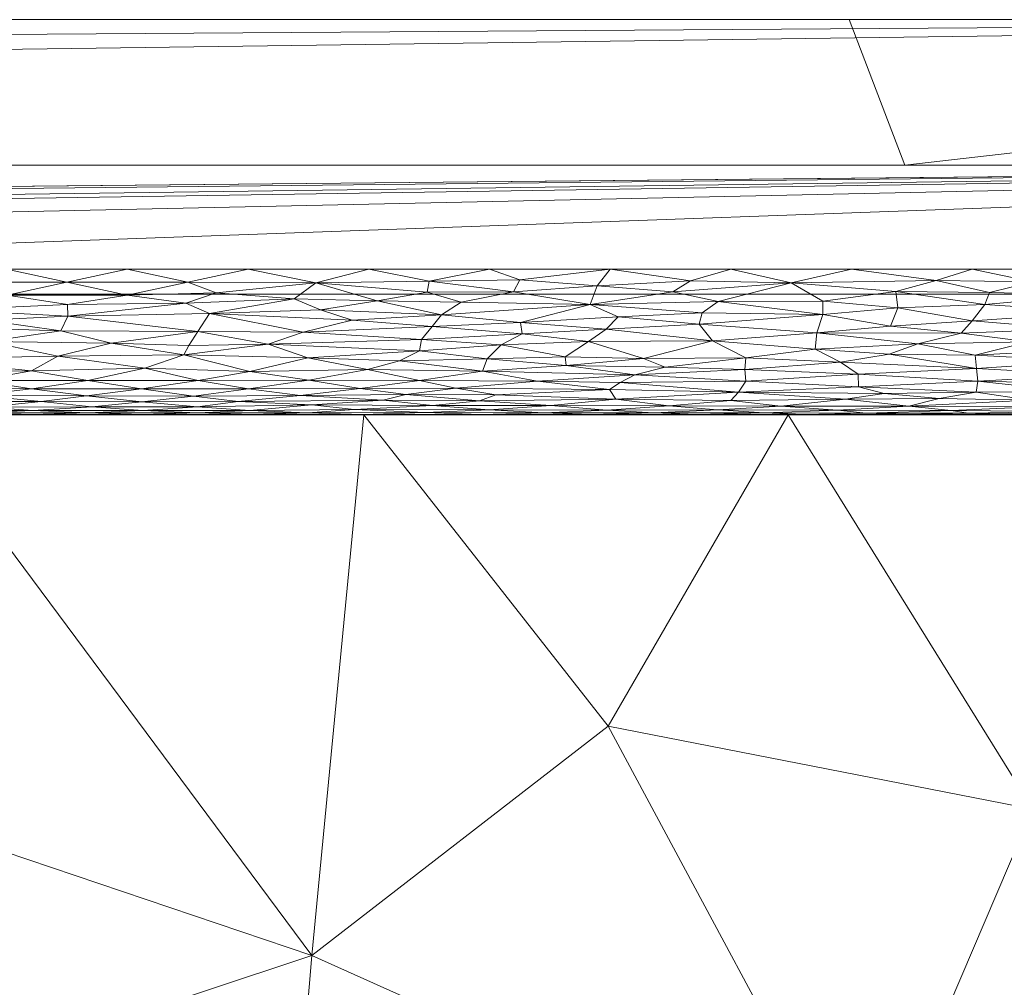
# Model space of a CAD drawing. Header units: millimetres. Extents: x -300 to 300, y 0 to 450.
# Tile 140 of 256: x -30 to -16, y 437 to 450. Entities that reach past the tile are written whole.
import ezdxf

# ---------------------------------------------------------------- set-up
doc = ezdxf.new("R2010")
doc.units = ezdxf.units.MM
doc.layers.add('A-GENM', color=13, linetype='Continuous')

# ---------------------------------------------------------------- blocks, each defined once
blk = doc.blocks.new('MODEL_CCAS0420-1080410R0 - MODEL_CCAS0420-1080410R0-453240-Preview')
at = {"layer": 'A-GENM', "lineweight": 9}
mesh = blk.add_polyface(dxfattribs=at)
corners = [(-296.159, -20, -110), (-295.657, -15.55, -110), (-294.177, -11.323, -110), (-291.793, -7.531, -110), (-288.625, -4.364, -110), (-284.831, -1.981, -110), (-280.602, -0.502, -110), (-276.147, 0, -110), (276.147, 0, -110), (280.596, -0.501, -110), (284.825, -1.978, -110), (288.619, -4.359, -110), (291.788, -7.525, -110), (294.174, -11.316, -110), (295.656, -15.545, -110), (296.159, -20, -110), (296.159, -426.171, -110), (295.658, -430.617, -110), (294.182, -434.842, -110), (291.802, -438.632, -110), (288.638, -441.797, -110), (284.848, -444.179, -110), (280.622, -445.657, -110), (276.171, -446.159, -110), (-276.171, -446.159, -110), (-280.617, -445.658, -110), (-284.842, -444.182, -110), (-288.632, -441.802, -110), (-291.797, -438.638, -110), (-294.179, -434.848, -110), (-295.657, -430.622, -110), (-296.159, -426.171, -110)]
mesh.append_faces([[corners[k] for k in face] for face in [(15, 12, 13, 14)]], dxfattribs={"vtx0": -1})
mesh.append_faces([[corners[k] for k in face] for face in [(16, 8, 15)]], dxfattribs={"vtx0": -1, "vtx1": -1})
mesh.append_faces([[corners[k] for k in face] for face in [(24, 31, 7, 8)]], dxfattribs={"vtx0": -1, "vtx1": -1, "vtx3": -1})
mesh.append_faces([[corners[k] for k in face] for face in [(31, 24, 25, 30), (18, 21, 22, 17), (17, 22, 23, 16)]], dxfattribs={"vtx0": -1, "vtx2": -1})
mesh.append_faces([[corners[k] for k in face] for face in [(0, 3, 4, 5), (0, 5, 6, 7)]], dxfattribs={"vtx0": -1, "vtx3": -1})
mesh.append_faces([[corners[k] for k in face] for face in [(28, 29, 27)]], dxfattribs={"vtx1": -1})
mesh.append_faces([[corners[k] for k in face] for face in [(25, 26, 30), (11, 12, 15, 10), (9, 10, 15, 8), (31, 0, 7)]], dxfattribs={"vtx1": -1, "vtx2": -1})
mesh.append_faces([[corners[k] for k in face] for face in [(23, 24, 8, 16)]], dxfattribs={"vtx1": -1, "vtx2": -1, "vtx3": -1})
mesh.append_faces([[corners[k] for k in face] for face in [(26, 27, 29, 30)]], dxfattribs={"vtx1": -1, "vtx3": -1})
mesh.append_faces([[corners[k] for k in face] for face in [(19, 20, 21, 18)]], dxfattribs={"vtx2": -1})
mesh.append_faces([[corners[k] for k in face] for face in [(0, 1, 2, 3)]], dxfattribs={"vtx3": -1})
mesh = blk.add_polyface(dxfattribs=at)
corners = [(-279.918, -2), (-292.651, -7.27), (-297.929, -20), (-297.929, -224.97), (-297.929, -429.94), (-292.661, -442.661), (-279.94, -447.929), (0, -447.929), (279.94, -447.929), (292.661, -442.661), (297.929, -429.94), (297.929, -224.97), (297.929, -20), (292.651, -7.27), (279.918, -2), (0, -2), (0, -3.5), (13.257, -3.5), (26.515, -3.5), (39.772, -3.5), (53.029, -3.5), (66.287, -3.5), (79.544, -3.5), (92.801, -3.5), (106.059, -3.5), (119.316, -3.5), (132.573, -3.5), (145.831, -3.5), (159.088, -3.5), (172.345, -3.5), (185.603, -3.5), (198.86, -3.5), (212.117, -3.5), (225.375, -3.5), (238.632, -3.5), (251.889, -3.5), (265.147, -3.5), (278.404, -3.5), (291.028, -7.487), (296.497, -19.511), (296.5, -32.769), (296.5, -46.026), (296.5, -59.283), (296.5, -72.541), (296.5, -85.798), (296.5, -99.055), (296.5, -112.313), (296.5, -125.57), (296.5, -138.827), (296.5, -152.085), (296.5, -165.342), (296.5, -178.599), (296.5, -191.857), (296.5, -205.114), (296.5, -218.371), (296.5, -231.629), (296.5, -244.886), (296.5, -258.143), (296.499, -271.401), (296.499, -284.658), (296.499, -297.915), (296.499, -311.173), (296.499, -324.43), (296.499, -337.687), (296.5, -350.945), (296.5, -364.202), (296.5, -377.459), (296.5, -390.717), (296.5, -403.974), (296.5, -417.231), (296.497, -430.489), (291.028, -442.513), (278.404, -446.5), (265.147, -446.5), (251.889, -446.5), (238.632, -446.5), (225.375, -446.5), (212.117, -446.5), (198.86, -446.5), (185.603, -446.5), (172.345, -446.5), (159.088, -446.5), (145.831, -446.5), (132.573, -446.5), (119.316, -446.5), (106.059, -446.5), (92.801, -446.5), (79.544, -446.5), (66.287, -446.5), (53.029, -446.5), (39.772, -446.5), (26.515, -446.5), (13.257, -446.5), (0, -446.5), (-12.926, -446.5), (-25.852, -446.5), (-38.777, -446.5), (-51.703, -446.5), (-64.629, -446.5), (-77.555, -446.5), (-90.48, -446.5), (-103.406, -446.5), (-116.332, -446.5), (-129.258, -446.5), (-142.183, -446.5), (-155.109, -446.5), (-168.035, -446.5), (-180.961, -446.5), (-193.887, -446.5), (-206.812, -446.5), (-219.738, -446.5), (-232.664, -446.5), (-245.59, -446.5), (-258.515, -446.5), (-271.441, -446.5), (-284.356, -445.968), (-294.544, -438.124), (-296.5, -425.35), (-296.5, -412.424), (-296.5, -399.498), (-296.5, -386.572), (-296.5, -373.646), (-296.5, -360.721), (-296.5, -347.795), (-296.499, -334.869), (-296.499, -321.943), (-296.499, -309.018), (-296.499, -296.092), (-296.499, -283.166), (-296.499, -270.24), (-296.5, -257.315), (-296.5, -244.389), (-296.5, -231.463), (-296.5, -218.537), (-296.5, -205.611), (-296.5, -192.686), (-296.5, -179.76), (-296.5, -166.834), (-296.5, -153.908), (-296.5, -140.983), (-296.5, -128.057), (-296.5, -115.131), (-296.5, -102.205), (-296.5, -89.28), (-296.5, -76.354), (-296.5, -63.428), (-296.5, -50.502), (-296.5, -37.576), (-296.5, -24.651), (-294.544, -11.876), (-284.356, -4.032), (-271.441, -3.5), (-258.515, -3.5), (-245.59, -3.5), (-232.664, -3.5), (-219.738, -3.5), (-206.812, -3.5), (-193.887, -3.5), (-180.961, -3.5), (-168.035, -3.5), (-155.109, -3.5), (-142.183, -3.5), (-129.258, -3.5), (-116.332, -3.5), (-103.406, -3.5), (-90.48, -3.5), (-77.555, -3.5), (-64.629, -3.5), (-51.703, -3.5), (-38.777, -3.5), (-25.852, -3.5), (-12.926, -3.5), (-294.538, -438.129), (-294.547, -438.108)]
mesh.append_faces([[corners[k] for k in face] for face in [(116, 172, 173)]])
mesh.append_faces([[corners[k] for k in face] for face in [(118, 4, 117), (6, 115, 5), (115, 6, 114), (7, 104, 6), (1, 150, 0), (151, 0, 150)]], dxfattribs={"vtx0": -1, "vtx1": -1})
mesh.append_faces([[corners[k] for k in face] for face in [(4, 124, 125), (7, 99, 100), (2, 148, 149), (149, 1, 2), (2, 141, 142), (0, 151, 152), (0, 160, 161, 15), (15, 165, 166), (15, 170, 171), (8, 81, 82, 7), (8, 72, 73), (11, 61, 62, 10), (12, 46, 47, 11), (38, 13, 14, 37), (13, 38, 39, 12)]], dxfattribs={"vtx0": -1, "vtx2": -1})
mesh.append_faces([[corners[k] for k in face] for face in [(4, 118, 119, 120), (4, 120, 121, 122), (3, 128, 129, 130), (3, 130, 131, 132), (3, 138, 139, 140), (0, 154, 155, 156), (0, 156, 157, 158), (15, 161, 162, 163), (15, 163, 164, 165), (8, 73, 74, 75), (7, 86, 87, 88), (7, 83, 84, 85), (10, 68, 69, 70), (11, 55, 56, 57), (14, 28, 29, 30), (14, 32, 33, 34), (15, 19, 20, 21), (12, 44, 45, 46), (11, 49, 50, 51), (11, 47, 48, 49), (12, 39, 40, 41)]], dxfattribs={"vtx0": -1, "vtx3": -1})
mesh.append_faces([[corners[k] for k in face] for face in [(123, 124, 4, 122), (127, 128, 3, 126), (113, 114, 6, 112), (111, 112, 6, 110), (109, 110, 6, 108), (107, 108, 6, 106), (96, 97, 7, 95), (105, 106, 6, 104), (103, 104, 7, 102), (101, 102, 7, 100), (98, 99, 7, 97), (94, 95, 7, 93), (135, 136, 3, 134), (137, 138, 3, 136), (133, 134, 3, 132), (145, 146, 2, 144), (147, 148, 2, 146), (143, 144, 2, 142), (149, 150, 1), (153, 154, 0, 152), (159, 160, 0, 158), (169, 170, 15, 168), (167, 168, 15, 166), (78, 79, 8, 77), (80, 81, 8, 79), (76, 77, 8, 75), (91, 92, 7, 90), (89, 90, 7, 88), (85, 86, 7), (82, 83, 7), (67, 68, 10, 66), (65, 66, 10, 64), (60, 61, 11, 59), (58, 59, 11, 57), (63, 64, 10, 62), (54, 55, 11, 53), (26, 27, 15, 25), (31, 32, 14, 30), (16, 17, 15, 171), (18, 19, 15, 17), (24, 25, 15, 23), (22, 23, 15, 21), (34, 35, 14), (52, 53, 11, 51), (36, 37, 14, 35), (42, 43, 12, 41), (43, 44, 12), (92, 93, 7)]], dxfattribs={"vtx1": -1, "vtx2": -1})
mesh.append_faces([[corners[k] for k in face] for face in [(3, 4, 125, 126), (2, 3, 140, 141), (71, 72, 8, 9), (70, 71, 9, 10), (27, 28, 14, 15)]], dxfattribs={"vtx1": -1, "vtx3": -1})
mesh.append_faces([[corners[k] for k in face] for face in [(4, 173, 117), (115, 172, 5)]], dxfattribs={"vtx2": -1})
mesh = blk.add_polyface(dxfattribs=at)
corners = [(15.743, -439.086, -17.778), (21.569, -440.226, -15.085), (18.052, -433.671, -30.56), (4.773, -440.306, -14.9), (0, -444.5, -5), (6.637, -444.5, -4.998), (0, -433.27, -31.509), (4.556, -430.333, -38.443), (0, -427.395, -45.376), (11.378, -427.542, -45.029), (14.708, -422.04, -58.018), (7.354, -422.04, -58.018), (13.617, -435.204, -26.941), (9.735, -440.121, -15.336), (18.22, -427.452, -45.241), (13.274, -444.5, -4.997), (19.099, -444.5, -4.995), (4.455, -436.207, -24.575), (0, -439.145, -17.641), (9.017, -433.543, -30.864), (0, -422.04, -58.018), (4.75, -425.825, -49.083), (14.042, -431.108, -36.612), (22.062, -422.039, -58.017)]
mesh.append_faces([[corners[k] for k in face] for face in [(6, 7, 8), (20, 21, 11), (4, 3, 18)]], dxfattribs={"vtx0": -1, "vtx1": -1})
mesh.append_faces([[corners[k] for k in face] for face in [(0, 1, 2), (12, 13, 0), (10, 9, 14), (12, 0, 2), (3, 13, 17), (0, 13, 15), (13, 19, 17), (7, 6, 17), (7, 21, 8), (19, 12, 22), (14, 9, 22), (19, 9, 7), (21, 9, 11), (9, 21, 7), (17, 18, 3), (7, 17, 19), (5, 13, 3), (16, 1, 0), (22, 12, 2), (13, 12, 19), (14, 22, 2), (19, 22, 9)]], dxfattribs={"vtx0": -1, "vtx1": -1, "vtx2": -1})
mesh.append_faces([[corners[k] for k in face] for face in [(3, 4, 5), (9, 10, 11), (0, 15, 16)]], dxfattribs={"vtx0": -1, "vtx2": -1})
mesh.append_faces([[corners[k] for k in face] for face in [(5, 15, 13), (6, 18, 17), (20, 8, 21), (23, 10, 14)]], dxfattribs={"vtx1": -1, "vtx2": -1})
mesh = blk.add_polyface(dxfattribs=at)
corners = [(33.767, -439.823, -16.033), (32.998, -434.63, -28.292), (25.64, -437.077, -22.517), (34.12, -427.46, -45.217), (38.22, -432.159, -34.124), (41.44, -428.05, -43.824), (39.083, -437.72, -20.996), (44.281, -435.03, -27.345), (29.04, -426.392, -47.74), (29.858, -430.788, -37.363), (37.386, -444.5, -4.99), (44.125, -422.038, -58.017), (36.771, -422.038, -58.017), (29.416, -422.039, -58.017), (25.089, -428.738, -42.203), (22.062, -422.039, -58.017), (18.22, -427.452, -45.241), (18.052, -433.671, -30.56), (25.985, -432.939, -32.285), (45.689, -440.097, -15.383), (43.617, -444.5, -4.989), (31.155, -444.5, -4.992), (24.924, -444.5, -4.994), (19.099, -444.5, -4.995), (21.569, -440.226, -15.085)]
mesh.append_faces([[corners[k] for k in face] for face in [(21, 2, 22), (15, 8, 13)]], dxfattribs={"vtx0": -1, "vtx1": -1})
mesh.append_faces([[corners[k] for k in face] for face in [(0, 1, 2), (3, 4, 5), (6, 7, 4), (8, 9, 3), (0, 10, 6), (5, 12, 3), (8, 3, 13), (5, 4, 7), (14, 15, 16), (17, 2, 18), (19, 6, 20), (9, 4, 3), (6, 4, 1), (0, 6, 1), (18, 1, 9), (2, 21, 0), (6, 19, 7), (2, 24, 22), (14, 16, 17), (14, 8, 15), (9, 8, 14), (18, 9, 14), (9, 1, 4), (17, 18, 14), (1, 18, 2), (17, 24, 2)]], dxfattribs={"vtx0": -1, "vtx1": -1, "vtx2": -1})
mesh.append_faces([[corners[k] for k in face] for face in [(5, 11, 12), (3, 12, 13), (6, 10, 20)]], dxfattribs={"vtx0": -1, "vtx2": -1})
mesh.append_faces([[corners[k] for k in face] for face in [(21, 10, 0), (23, 22, 24)]], dxfattribs={"vtx1": -1, "vtx2": -1})
mesh = blk.add_polyface(dxfattribs=at)
corners = [(31.155, -444.5, -4.992), (24.924, -444.5, -4.994), (30.233, -444.5, -2), (36.28, -444.5, -2), (93.465, -444.5, -4.99), (90.699, -444.5, -2), (96.746, -444.5, -2), (99.696, -444.5, -4.99), (112.158, -444.5, -5.006), (105.927, -444.5, -4.998), (108.839, -444.5, -2), (114.885, -444.5, -2), (6, -444.5, -4.998), (0, -444.5, -5), (0, -444.5, -3.5), (66.513, -444.5, -2), (72.559, -444.5, -2), (68.541, -444.5, -4.988), (24.186, -444.5, -2), (18.693, -444.5, -4.995), (18.14, -444.5, -2), (42.326, -444.5, -2), (48.373, -444.5, -2), (43.617, -444.5, -4.989), (37.386, -444.5, -4.99), (12.462, -444.5, -4.997), (12.093, -444.5, -2), (133.025, -444.5, -2), (139.072, -444.5, -2), (137.082, -444.5, -5.037), (130.851, -444.5, -5.029), (49.848, -444.5, -4.987), (54.419, -444.5, -2), (56.079, -444.5, -4.988), (0, -444.5, -2), (6.047, -444.5, -2), (102.792, -444.5, -2), (162.006, -444.5, -5.056), (155.775, -444.5, -5.054), (157.211, -444.5, -2), (163.258, -444.5, -2), (78.606, -444.5, -2), (84.652, -444.5, -2), (81.003, -444.5, -4.989), (74.772, -444.5, -4.989), (126.978, -444.5, -2), (124.62, -444.5, -5.021), (118.389, -444.5, -5.013), (120.932, -444.5, -2), (143.313, -444.5, -5.045), (145.118, -444.5, -2), (149.544, -444.5, -5.052), (87.234, -444.5, -4.989), (62.31, -444.5, -4.988), (60.466, -444.5, -2), (151.165, -444.5, -2)]
mesh.append_faces([[corners[k] for k in face] for face in [(15, 53, 54), (53, 15, 17), (52, 5, 4), (29, 28, 49), (39, 38, 55)]], dxfattribs={"vtx0": -1, "vtx1": -1})
mesh.append_faces([[corners[k] for k in face] for face in [(14, 35, 12)]], dxfattribs={"vtx0": -1, "vtx1": -1, "vtx2": -1})
mesh.append_faces([[corners[k] for k in face] for face in [(4, 5, 6, 7), (18, 1, 19, 20), (20, 19, 25, 26), (31, 22, 32, 33), (22, 31, 23), (1, 18, 2), (26, 25, 12, 35), (49, 28, 50, 51), (55, 38, 51, 50), (54, 53, 33, 32), (7, 6, 36), (48, 46, 47), (46, 48, 45)]], dxfattribs={"vtx0": -1, "vtx2": -1})
mesh.append_faces([[corners[k] for k in face] for face in [(15, 16, 17)]], dxfattribs={"vtx1": -1, "vtx2": -1})
mesh.append_faces([[corners[k] for k in face] for face in [(0, 1, 2, 3), (8, 9, 10, 11), (21, 22, 23, 24), (27, 28, 29, 30), (9, 7, 36, 10), (24, 0, 3, 21), (37, 38, 39, 40), (41, 42, 43, 44), (45, 27, 30, 46), (47, 8, 11, 48), (16, 41, 44, 17), (42, 5, 52, 43)]], dxfattribs={"vtx1": -1, "vtx3": -1})
mesh.append_faces([[corners[k] for k in face] for face in [(12, 13, 14), (14, 34, 35)]], dxfattribs={"vtx2": -1})
mesh = blk.add_polyface(dxfattribs=at)
corners = [(17.066, -446.347, -0.007), (15.743, -446.327, -0.009), (16.572, -446.5), (16.521, -444.81, -0.93), (15.21, -444.821, -0.914), (16.494, -444.962, -0.722), (15.002, -445.236, -0.452), (14.829, -445.41, -0.328), (16.533, -445.321, -0.388), (15.709, -444.611, -1.341), (15.784, -444.703, -1.122), (17.443, -444.618, -1.322), (14.915, -446.5), (14.557, -446.295, -0.012), (15.234, -445.681, -0.183), (14.806, -445.911, -0.095), (16.572, -445.79, -0.137), (17.025, -444.727, -1.075), (15.249, -444.545, -1.578), (16.861, -444.561, -1.507), (16.628, -444.522, -1.705), (14.241, -444.657, -1.222), (16.23, -444.505, -1.854), (17.483, -444.506, -1.846), (16.628, -444.5, -2), (14.821, -444.511, -1.79), (15.116, -444.5, -2), (16.723, -445.622, -0.21), (15.8, -445.502, -0.273), (14.722, -444.92, -0.773), (14.93, -445.051, -0.621), (16.515, -445.135, -0.539), (17.712, -445.332, -0.38), (17.32, -445.475, -0.288), (14.509, -444.737, -1.055), (16.398, -446.018, -0.064), (17.596, -445.971, -0.077), (17.696, -445.72, -0.166), (14.915, -446.149, -0.035), (14.201, -445.538, -0.253), (16.338, -446.182, -0.028), (17.621, -446.195, -0.026), (14.328, -444.589, -1.411)]
mesh.append_faces([[corners[k] for k in face] for face in [(26, 22, 24)]], dxfattribs={"vtx0": -1, "vtx1": -1})
mesh.append_faces([[corners[k] for k in face] for face in [(0, 1, 2), (3, 4, 5), (6, 7, 8), (9, 10, 11), (12, 1, 13), (14, 15, 16), (17, 11, 10), (18, 19, 20), (9, 11, 19), (9, 19, 18), (10, 9, 21), (22, 23, 24), (20, 25, 18), (10, 3, 17), (26, 25, 22), (22, 20, 23), (27, 28, 14), (25, 20, 22), (5, 29, 30), (31, 5, 30), (6, 31, 30), (8, 32, 31), (6, 8, 31), (33, 8, 28), (5, 4, 29), (10, 4, 3), (10, 34, 4), (28, 27, 33), (16, 15, 35), (16, 35, 36), (27, 16, 37), (16, 27, 14), (15, 38, 35), (28, 39, 14), (40, 38, 1), (35, 40, 41), (9, 18, 42), (40, 0, 41), (8, 7, 28), (38, 40, 35), (0, 40, 1)]], dxfattribs={"vtx0": -1, "vtx1": -1, "vtx2": -1})
mesh.append_faces([[corners[k] for k in face] for face in [(12, 2, 1)]], dxfattribs={"vtx1": -1, "vtx2": -1})
mesh = blk.add_polyface(dxfattribs=at)
corners = [(18.027, -444.525, -1.683), (16.628, -444.522, -1.705), (16.861, -444.561, -1.507), (18.896, -444.506, -1.838), (17.483, -444.506, -1.846), (17.443, -444.618, -1.322), (18.423, -444.566, -1.491), (16.494, -444.962, -0.722), (18.136, -444.884, -0.821), (16.521, -444.81, -0.93), (18.14, -445.059, -0.613), (16.515, -445.135, -0.539), (18.73, -445.402, -0.333), (17.32, -445.475, -0.288), (18.706, -445.628, -0.207), (17.066, -446.347, -0.007), (19.057, -446.314, -0.01), (17.621, -446.195, -0.026), (18.626, -445.879, -0.105), (18.622, -446.063, -0.053), (20.059, -446.057, -0.054), (18.14, -444.5, -2), (19.651, -444.5, -2), (19.423, -444.529, -1.658), (19.199, -444.619, -1.321), (18.314, -444.718, -1.093), (17.025, -444.727, -1.075), (17.784, -444.793, -0.958), (16.628, -444.5, -2), (19.78, -444.814, -0.924), (17.712, -445.332, -0.38), (19.683, -444.962, -0.721), (19.683, -445.284, -0.415), (18.383, -445.224, -0.462), (19.696, -445.124, -0.548), (16.723, -445.622, -0.21), (17.696, -445.72, -0.166), (18.229, -446.5), (17.596, -445.971, -0.077), (16.572, -445.79, -0.137), (19.886, -446.5), (16.572, -446.5), (16.533, -445.321, -0.388), (16.398, -446.018, -0.064)]
mesh.append_faces([[corners[k] for k in face] for face in [(21, 3, 22), (40, 16, 37)]], dxfattribs={"vtx0": -1, "vtx1": -1})
mesh.append_faces([[corners[k] for k in face] for face in [(0, 1, 2), (0, 3, 4), (2, 5, 6), (7, 8, 9), (10, 7, 11), (12, 13, 14), (15, 16, 17), (18, 19, 20), (4, 3, 21), (0, 6, 23), (6, 0, 2), (6, 5, 24), (24, 5, 25), (25, 26, 27), (0, 4, 1), (3, 0, 23), (10, 8, 7), (27, 29, 25), (30, 13, 12), (10, 31, 8), (12, 32, 33), (34, 10, 33), (11, 33, 10), (30, 12, 33), (35, 14, 13), (35, 36, 14), (16, 15, 37), (17, 19, 38), (38, 36, 39), (18, 14, 36), (27, 9, 8), (5, 26, 25), (9, 27, 26), (29, 27, 8), (11, 30, 33), (13, 30, 42), (38, 19, 18), (16, 19, 17), (38, 18, 36), (17, 38, 43)]], dxfattribs={"vtx0": -1, "vtx1": -1, "vtx2": -1})
mesh.append_faces([[corners[k] for k in face] for face in [(4, 21, 28), (15, 41, 37)]], dxfattribs={"vtx0": -1, "vtx2": -1})
mesh = blk.add_polyface(dxfattribs=at)
corners = [(19.886, -444.696, -1.137), (19.78, -444.814, -0.924), (21.464, -444.717, -1.093), (20.738, -444.623, -1.31), (21.587, -444.567, -1.485), (20.07, -444.568, -1.483), (19.199, -444.619, -1.321), (20.139, -445.515, -0.265), (18.73, -445.402, -0.333), (18.706, -445.628, -0.207), (20.681, -446.191, -0.027), (21.817, -446.014, -0.065), (20.059, -446.057, -0.054), (19.651, -444.5, -2), (20.355, -444.506, -1.843), (21.163, -444.5, -2), (18.136, -444.884, -0.821), (19.683, -444.962, -0.721), (19.683, -445.284, -0.415), (19.696, -445.124, -0.548), (18.383, -445.224, -0.462), (20.322, -445.745, -0.155), (18.626, -445.879, -0.105), (19.057, -446.314, -0.01), (20.439, -446.342, -0.007), (18.314, -444.718, -1.093), (21.552, -444.847, -0.874), (20.939, -444.527, -1.675), (21.406, -444.943, -0.744), (18.896, -444.506, -1.838), (19.423, -444.529, -1.658), (18.423, -444.566, -1.491), (21.206, -445.049, -0.623), (21.087, -445.273, -0.424), (18.14, -445.059, -0.613), (20.787, -445.155, -0.521), (21.599, -445.675, -0.185), (20.281, -445.902, -0.098), (19.886, -446.5), (18.622, -446.063, -0.053), (21.722, -446.271, -0.015), (21.543, -446.5), (21.435, -445.846, -0.117)]
mesh.append_faces([[corners[k] for k in face] for face in [(13, 14, 15)]], dxfattribs={"vtx0": -1, "vtx1": -1})
mesh.append_faces([[corners[k] for k in face] for face in [(0, 1, 2), (3, 4, 5), (3, 6, 0), (7, 8, 9), (10, 11, 12), (3, 5, 6), (1, 16, 17), (18, 19, 20), (21, 9, 22), (23, 24, 10), (0, 6, 25), (26, 2, 1), (4, 27, 5), (28, 1, 17), (14, 29, 30), (27, 30, 5), (14, 30, 27), (29, 14, 13), (31, 5, 30), (5, 31, 6), (1, 0, 25), (2, 3, 0), (19, 32, 17), (33, 18, 7), (17, 34, 19), (17, 32, 28), (35, 32, 19), (36, 7, 21), (22, 12, 37), (21, 7, 9), (7, 18, 8), (18, 33, 35), (24, 23, 38), (39, 23, 12), (10, 24, 40), (23, 10, 12), (37, 42, 21), (22, 37, 21), (11, 37, 12), (28, 26, 1), (18, 35, 19)]], dxfattribs={"vtx0": -1, "vtx1": -1, "vtx2": -1})
mesh.append_faces([[corners[k] for k in face] for face in [(24, 38, 41)]], dxfattribs={"vtx0": -1, "vtx2": -1})
mesh = blk.add_polyface(dxfattribs=at)
corners = [(22.752, -445.612, -0.215), (21.839, -445.506, -0.271), (21.599, -445.675, -0.185), (22.36, -444.627, -1.299), (21.587, -444.567, -1.485), (20.738, -444.623, -1.31), (21.552, -444.847, -0.874), (22.543, -444.963, -0.72), (23.663, -444.867, -0.845), (23.324, -444.507, -1.831), (21.811, -444.507, -1.832), (22.456, -444.529, -1.659), (21.543, -446.5), (21.722, -446.271, -0.015), (20.439, -446.342, -0.007), (20.939, -444.527, -1.675), (23.04, -445.464, -0.295), (21.817, -446.014, -0.065), (21.435, -445.846, -0.117), (20.281, -445.902, -0.098), (22.775, -445.769, -0.145), (22.148, -445.178, -0.5), (22.162, -445.298, -0.405), (23.231, -445.269, -0.426), (20.681, -446.191, -0.027), (22.784, -446.354, -0.006), (22.869, -446.188, -0.027), (23.204, -444.57, -1.476), (23.337, -444.691, -1.147), (21.464, -444.717, -1.093), (23.113, -444.776, -0.986), (21.206, -445.049, -0.623), (23.295, -445.1, -0.571), (22.675, -444.5, -2), (21.163, -444.5, -2), (20.355, -444.506, -1.843), (21.087, -445.273, -0.424), (21.406, -444.943, -0.744), (20.139, -445.515, -0.265), (20.787, -445.155, -0.521), (23.2, -446.5), (23.589, -446.047, -0.057), (23.857, -445.875, -0.107), (20.322, -445.745, -0.155)]
mesh.append_faces([[corners[k] for k in face] for face in [(40, 25, 12)]], dxfattribs={"vtx0": -1, "vtx1": -1})
mesh.append_faces([[corners[k] for k in face] for face in [(0, 1, 2), (3, 4, 5), (6, 7, 8), (9, 10, 11), (12, 13, 14), (15, 11, 10), (1, 0, 16), (17, 18, 19), (20, 0, 2), (21, 22, 23), (24, 13, 17), (13, 25, 26), (4, 27, 11), (27, 4, 3), (28, 29, 30), (29, 3, 5), (30, 29, 6), (15, 4, 11), (7, 31, 32), (33, 10, 9), (35, 15, 10), (34, 35, 10), (21, 36, 22), (37, 31, 7), (29, 28, 3), (8, 30, 6), (36, 38, 1), (32, 31, 21), (39, 21, 31), (13, 26, 17), (20, 2, 18), (12, 25, 13), (17, 26, 41), (36, 1, 22), (16, 22, 1), (17, 42, 20), (38, 2, 1), (18, 2, 43), (20, 18, 17), (22, 16, 23), (7, 6, 37), (21, 39, 36)]], dxfattribs={"vtx0": -1, "vtx1": -1, "vtx2": -1})
mesh.append_faces([[corners[k] for k in face] for face in [(10, 33, 34)]], dxfattribs={"vtx0": -1, "vtx2": -1})
mesh = blk.add_polyface(dxfattribs=at)
corners = [(23.2, -446.5), (24.029, -446.336, -0.008), (22.784, -446.354, -0.006), (25.058, -444.572, -1.468), (23.204, -444.57, -1.476), (23.983, -444.628, -1.294), (23.324, -444.507, -1.831), (24.078, -444.531, -1.65), (24.942, -444.506, -1.839), (22.36, -444.627, -1.299), (23.231, -445.269, -0.426), (24.434, -445.243, -0.446), (23.295, -445.1, -0.571), (24.741, -446.066, -0.052), (23.589, -446.047, -0.057), (24.057, -446.186, -0.028), (23.337, -444.691, -1.147), (23.113, -444.776, -0.986), (24.348, -444.78, -0.98), (24.858, -446.5), (23.857, -445.875, -0.107), (25.086, -445.799, -0.134), (23.989, -445.712, -0.169), (22.869, -446.188, -0.027), (22.775, -445.769, -0.145), (23.04, -445.464, -0.295), (24.162, -445.378, -0.349), (22.148, -445.178, -0.5), (24.186, -444.5, -2), (22.675, -444.5, -2), (22.456, -444.529, -1.659), (24.66, -444.701, -1.127), (25.639, -444.638, -1.269), (23.663, -444.867, -0.845), (24.162, -444.972, -0.709), (24.976, -444.861, -0.854), (24.875, -445.122, -0.551), (22.543, -444.963, -0.72), (24.133, -445.537, -0.253), (25.756, -445.638, -0.202), (21.817, -446.014, -0.065), (25.584, -446.315, -0.01), (25.52, -445.945, -0.084), (22.752, -445.612, -0.215), (25.695, -445.282, -0.417)]
mesh.append_faces([[corners[k] for k in face] for face in [(0, 1, 2), (3, 4, 5), (6, 7, 8), (5, 4, 9), (10, 11, 12), (13, 14, 15), (16, 17, 18), (20, 21, 22), (15, 14, 23), (24, 20, 22), (25, 26, 10), (12, 27, 10), (6, 8, 28), (6, 30, 7), (4, 7, 30), (7, 4, 3), (31, 32, 5), (33, 34, 35), (12, 36, 34), (26, 11, 10), (37, 12, 34), (37, 34, 33), (38, 22, 39), (16, 31, 5), (31, 16, 18), (5, 9, 16), (18, 33, 35), (20, 40, 14), (1, 15, 23), (1, 23, 2), (41, 15, 1), (15, 41, 13), (13, 42, 20), (13, 20, 14), (43, 22, 38), (22, 43, 24), (25, 43, 38), (26, 25, 38), (44, 11, 26), (12, 11, 36), (33, 18, 17)]], dxfattribs={"vtx0": -1, "vtx1": -1, "vtx2": -1})
mesh.append_faces([[corners[k] for k in face] for face in [(1, 0, 19), (6, 28, 29)]], dxfattribs={"vtx0": -1, "vtx2": -1})
mesh = blk.add_polyface(dxfattribs=at)
corners = [(25.058, -444.572, -1.468), (25.692, -444.527, -1.673), (24.078, -444.531, -1.65), (26.236, -445.471, -0.291), (25.756, -445.638, -0.202), (27.204, -445.644, -0.199), (24.942, -444.506, -1.839), (24.976, -444.861, -0.854), (25.68, -444.976, -0.704), (26.509, -444.86, -0.855), (25.639, -444.638, -1.269), (27.21, -444.612, -1.34), (26.49, -444.561, -1.511), (25.8, -444.764, -1.008), (27.265, -444.759, -1.016), (27.198, -444.971, -0.711), (24.66, -444.701, -1.127), (26.652, -444.684, -1.161), (25.086, -445.799, -0.134), (23.857, -445.875, -0.107), (25.52, -445.945, -0.084), (27.343, -446.324, -0.009), (25.584, -446.315, -0.01), (26.515, -446.5), (24.029, -446.336, -0.008), (24.858, -446.5), (26.491, -445.098, -0.574), (25.695, -445.282, -0.417), (27.395, -445.323, -0.387), (25.88, -446.095, -0.046), (24.741, -446.066, -0.052), (26.454, -444.506, -1.839), (27.21, -444.5, -2), (25.698, -444.5, -2), (24.186, -444.5, -2), (27.205, -444.527, -1.674), (23.983, -444.628, -1.294), (24.162, -444.972, -0.709), (24.348, -444.78, -0.98), (24.875, -445.122, -0.551), (24.162, -445.378, -0.349), (24.133, -445.537, -0.253), (27.043, -445.892, -0.101), (26.954, -446.175, -0.03), (23.989, -445.712, -0.169), (24.434, -445.243, -0.446)]
mesh.append_faces([[corners[k] for k in face] for face in [(34, 6, 33)]], dxfattribs={"vtx0": -1, "vtx1": -1})
mesh.append_faces([[corners[k] for k in face] for face in [(0, 1, 2), (3, 4, 5), (2, 1, 6), (7, 8, 9), (10, 11, 12), (13, 9, 14), (9, 8, 15), (16, 13, 17), (18, 19, 20), (21, 22, 23), (24, 25, 22), (26, 27, 28), (22, 29, 30), (1, 0, 12), (31, 1, 35), (10, 0, 36), (33, 6, 31), (31, 6, 1), (7, 37, 8), (1, 12, 35), (12, 0, 10), (11, 10, 17), (26, 15, 8), (9, 13, 7), (38, 13, 16), (39, 8, 37), (8, 39, 26), (27, 26, 39), (17, 10, 16), (3, 28, 27), (40, 3, 27), (41, 4, 3), (42, 4, 18), (20, 30, 29), (29, 42, 20), (42, 18, 20), (22, 43, 29), (4, 44, 18), (3, 40, 41), (45, 27, 39), (13, 38, 7)]], dxfattribs={"vtx0": -1, "vtx1": -1, "vtx2": -1})
mesh.append_faces([[corners[k] for k in face] for face in [(31, 32, 33)]], dxfattribs={"vtx0": -1, "vtx2": -1})
mesh.append_faces([[corners[k] for k in face] for face in [(25, 23, 22)]], dxfattribs={"vtx1": -1, "vtx2": -1})
mesh = blk.add_polyface(dxfattribs=at)
corners = [(27.975, -444.859, -0.857), (28.731, -444.761, -1.013), (27.265, -444.759, -1.016), (28.718, -444.527, -1.674), (27.205, -444.527, -1.674), (27.961, -444.561, -1.507), (29.469, -444.559, -1.516), (28.66, -444.61, -1.345), (28.172, -446.5), (27.343, -446.324, -0.009), (26.515, -446.5), (27.964, -444.506, -1.839), (29.355, -444.682, -1.165), (27.974, -444.678, -1.175), (27.395, -445.323, -0.387), (29.126, -445.305, -0.4), (27.932, -445.143, -0.532), (29.001, -446.324, -0.009), (26.954, -446.175, -0.03), (25.584, -446.315, -0.01), (27.043, -445.892, -0.101), (28.989, -445.854, -0.114), (27.204, -445.644, -0.199), (28.172, -446.144, -0.036), (27.367, -446.035, -0.06), (28.993, -446.018, -0.064), (27.326, -445.451, -0.303), (28.393, -445.484, -0.283), (26.454, -444.506, -1.839), (28.721, -444.5, -2), (27.21, -444.5, -2), (27.21, -444.612, -1.34), (26.49, -444.561, -1.511), (25.8, -444.764, -1.008), (26.652, -444.684, -1.161), (26.509, -444.86, -0.855), (27.198, -444.971, -0.711), (28.715, -444.973, -0.708), (26.491, -445.098, -0.574), (29.085, -445.656, -0.194), (25.756, -445.638, -0.202), (25.88, -446.095, -0.046), (26.236, -445.471, -0.291)]
mesh.append_faces([[corners[k] for k in face] for face in [(8, 9, 10)]], dxfattribs={"vtx0": -1, "vtx1": -1})
mesh.append_faces([[corners[k] for k in face] for face in [(0, 1, 2), (3, 4, 5), (6, 5, 7), (4, 3, 11), (12, 7, 13), (14, 15, 16), (8, 17, 9), (9, 18, 19), (2, 1, 13), (20, 21, 22), (17, 23, 9), (18, 9, 23), (21, 24, 25), (26, 22, 27), (27, 15, 14), (11, 28, 4), (11, 30, 28), (31, 5, 32), (32, 5, 4), (7, 5, 31), (33, 2, 34), (13, 7, 31), (12, 13, 1), (34, 2, 13), (0, 35, 36), (37, 0, 36), (16, 37, 36), (16, 38, 14), (2, 35, 0), (38, 16, 36), (31, 34, 13), (26, 27, 14), (39, 22, 21), (22, 39, 27), (20, 22, 40), (41, 18, 24), (24, 21, 20), (24, 18, 23), (25, 24, 23), (41, 24, 20), (14, 42, 26), (22, 26, 42)]], dxfattribs={"vtx0": -1, "vtx1": -1, "vtx2": -1})
mesh.append_faces([[corners[k] for k in face] for face in [(11, 29, 30)]], dxfattribs={"vtx0": -1, "vtx2": -1})
mesh = blk.add_polyface(dxfattribs=at)
corners = [(29.488, -444.859, -0.857), (28.715, -444.973, -0.708), (30.233, -444.971, -0.71), (29.486, -445.107, -0.565), (30.982, -444.562, -1.507), (30.231, -444.527, -1.673), (29.469, -444.559, -1.516), (29.126, -445.305, -0.4), (30.088, -445.509, -0.269), (31.101, -445.271, -0.425), (27.964, -444.506, -1.839), (28.718, -444.527, -1.674), (29.476, -444.506, -1.839), (27.975, -444.859, -0.857), (28.731, -444.761, -1.013), (29.821, -446.143, -0.036), (28.993, -446.018, -0.064), (28.172, -446.144, -0.036), (29.001, -446.324, -0.009), (30.658, -446.323, -0.009), (30.622, -445.941, -0.086), (31.47, -446.14, -0.036), (31.085, -445.101, -0.57), (28.989, -445.854, -0.114), (29.085, -445.656, -0.194), (31.141, -445.717, -0.167), (30.124, -445.8, -0.133), (28.172, -446.5), (29.829, -446.5), (28.393, -445.484, -0.283), (30.989, -444.506, -1.838), (30.233, -444.5, -2), (28.721, -444.5, -2), (27.961, -444.561, -1.507), (30.111, -444.608, -1.35), (29.355, -444.682, -1.165), (28.66, -444.61, -1.345), (30.252, -444.772, -0.993), (27.932, -445.143, -0.532), (30.936, -444.863, -0.851), (30.738, -444.683, -1.165)]
mesh.append_faces([[corners[k] for k in face] for face in [(0, 1, 2), (2, 1, 3), (4, 5, 6), (7, 8, 9), (10, 11, 12), (12, 11, 5), (13, 0, 14), (15, 16, 17), (18, 19, 15), (20, 15, 21), (3, 22, 2), (15, 19, 21), (20, 23, 16), (15, 17, 18), (24, 25, 8), (26, 23, 20), (19, 18, 28), (9, 22, 3), (8, 29, 24), (30, 31, 12), (12, 32, 10), (12, 5, 30), (6, 5, 11), (33, 6, 11), (4, 6, 34), (35, 34, 36), (37, 14, 0), (6, 36, 34), (13, 1, 0), (1, 38, 3), (38, 7, 3), (9, 3, 7), (39, 0, 2), (0, 39, 37), (37, 40, 35), (37, 35, 14), (35, 40, 34), (7, 29, 8), (24, 23, 26), (20, 16, 15), (20, 25, 26), (24, 26, 25)]], dxfattribs={"vtx0": -1, "vtx1": -1, "vtx2": -1})
mesh.append_faces([[corners[k] for k in face] for face in [(18, 27, 28), (12, 31, 32)]], dxfattribs={"vtx0": -1, "vtx2": -1})
mesh = blk.add_polyface(dxfattribs=at)
corners = [(-279.94, -449.928, -2.07), (-278.055, -448.043, -56.035), (-276.171, -446.159, -110), (276.171, -446.159, -110), (278.055, -448.043, -56.035), (279.94, -449.928, -2.07), (0, -449.928, -2.07)]
mesh.append_faces([[corners[k] for k in face] for face in [(6, 1, 2, 3)]], dxfattribs={"vtx0": -1, "vtx3": -1})
mesh.append_faces([[corners[k] for k in face] for face in [(3, 4, 6)]], dxfattribs={"vtx1": -1, "vtx2": -1})
mesh.append_faces([[corners[k] for k in face] for face in [(4, 5, 6), (6, 0, 1)]], dxfattribs={"vtx2": -1})
mesh = blk.add_polyface(dxfattribs=at)
corners = [(-279.94, -449.928, -2.07), (0, -449.928, -2.07), (279.94, -449.928, -2.07), (279.94, -449.368, -0.611), (279.94, -447.929), (0, -447.929), (-279.94, -447.929), (-279.94, -449.368, -0.611), (146.089, -449.928, -2.07), (139.97, -447.929), (209.955, -447.929), (246.477, -447.929), (73.044, -449.928, -2.07), (213.014, -449.928, -2.07), (69.985, -447.929), (246.477, -449.928, -2.07), (-146.089, -447.929), (-139.97, -449.928, -2.07), (-209.955, -449.928, -2.07), (-246.477, -449.928, -2.07), (-73.044, -447.929), (-213.014, -447.929), (-69.985, -449.928, -2.07), (-246.477, -447.929), (36.522, -449.928, -2.07), (34.992, -447.929), (52.489, -447.929), (-34.992, -449.928, -2.07), (-36.522, -447.929), (-18.261, -447.929), (263.208, -447.929), (109.567, -449.928, -2.07), (104.977, -447.929), (122.474, -447.929), (-263.208, -449.928, -2.07), (-104.977, -449.928, -2.07), (-109.566, -447.929), (-91.305, -447.929), (174.962, -447.929), (179.551, -449.928, -2.07), (162.82, -449.928, -2.07), (-179.551, -447.929), (-174.962, -449.928, -2.07), (-192.459, -449.928, -2.07), (127.828, -449.928, -2.07), (18.261, -449.928, -2.07), (17.496, -447.929), (229.746, -449.928, -2.07), (228.216, -447.929), (-229.746, -447.929), (-228.216, -449.928, -2.07), (-54.783, -447.929), (-52.489, -449.928, -2.07), (87.481, -447.929), (91.305, -449.928, -2.07), (-127.828, -447.929), (-122.474, -449.928, -2.07), (196.283, -449.928, -2.07), (192.459, -447.929), (-157.466, -449.928, -2.07), (-162.82, -447.929), (54.783, -449.928, -2.07), (-17.496, -449.928, -2.07), (263.208, -449.928, -2.07), (-263.208, -447.929), (-87.481, -449.928, -2.07), (157.466, -447.929), (-196.283, -447.929)]
mesh.append_faces([[corners[k] for k in face] for face in [(44, 33, 31), (45, 46, 1), (49, 50, 21), (51, 52, 28), (53, 54, 32), (55, 56, 36), (57, 58, 39), (59, 60, 42)]], dxfattribs={"vtx0": -1, "vtx1": -1})
mesh.append_faces([[corners[k] for k in face] for face in [(34, 64, 7), (30, 63, 3)]], dxfattribs={"vtx0": -1, "vtx1": -1, "vtx2": -1})
mesh.append_faces([[corners[k] for k in face] for face in [(5, 62, 1, 46), (42, 60, 41, 43), (19, 23, 64, 34), (32, 54, 31, 33), (18, 67, 21, 50), (28, 52, 27, 29), (39, 58, 38, 40), (36, 56, 35, 37), (62, 5, 29, 27), (67, 18, 43, 41), (37, 35, 65), (40, 38, 66)]], dxfattribs={"vtx0": -1, "vtx2": -1})
mesh.append_faces([[corners[k] for k in face] for face in [(2, 3, 63)]], dxfattribs={"vtx1": -1})
mesh.append_faces([[corners[k] for k in face] for face in [(25, 46, 45, 24), (9, 33, 44, 8), (48, 10, 13, 47), (11, 48, 47, 15), (66, 9, 8, 40), (19, 50, 49, 23), (20, 37, 65, 22), (26, 25, 24, 61), (14, 26, 61, 12), (22, 52, 51, 20), (30, 11, 15, 63), (12, 54, 53, 14), (17, 56, 55, 16), (10, 58, 57, 13), (16, 60, 59, 17)]], dxfattribs={"vtx1": -1, "vtx3": -1})
mesh.append_faces([[corners[k] for k in face] for face in [(3, 4, 30), (64, 6, 7), (7, 0, 34)]], dxfattribs={"vtx2": -1})

msp = doc.modelspace()

# ---------------------------------------------------------------- block references
at = {"layer": 'A-GENM', "lineweight": 9, "rotation": 180}
msp.add_blockref('MODEL_CCAS0420-1080410R0 - MODEL_CCAS0420-1080410R0-453240-Preview', (0, 0, 850), dxfattribs=at)

doc.saveas('drawing.dxf')
